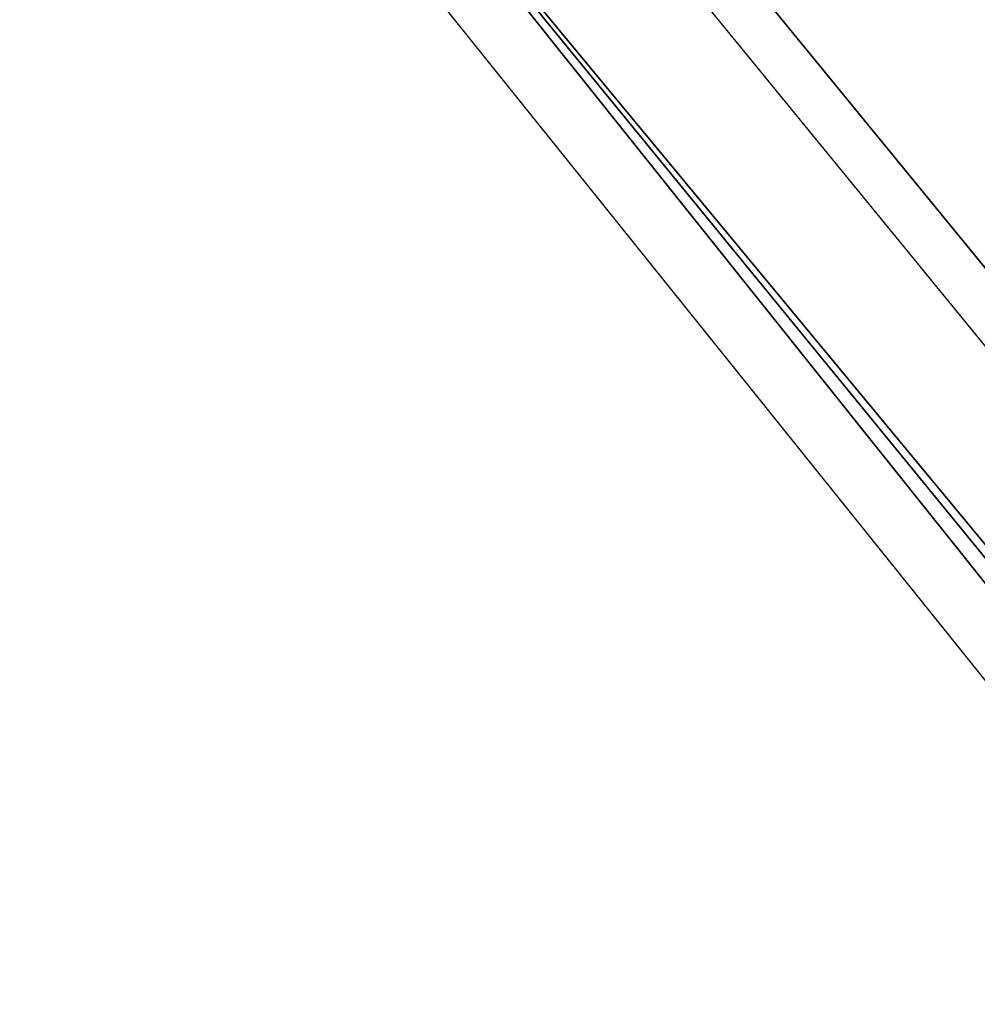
# Model space of a CAD drawing. Header units: millimetres. Extents: x -4 to 636, y -4 to 636.
# Tile 206 of 256: x 57.79 to 58.92, y 126.62 to 127.78. Entities that reach past the tile are written whole.
import ezdxf

# ---------------------------------------------------------------- set-up
doc = ezdxf.new("R2010")
doc.units = ezdxf.units.MM
doc.header["$LTSCALE"] = 25.4
doc.layers.get('0').update_dxf_attribs({"true_color": 0xff5454})

# ---------------------------------------------------------------- blocks, each defined once
blk = doc.blocks.new('AGNES-ROUND-LED-8210-8206-8188-8185.STL')
at = {"color": 7, "true_color": 0xffffff}
mesh = blk.add_polyface(dxfattribs=at)
corners = [(45.0138, 169.2999, -35.2647), (72.8364, 126.7142, -34.2647), (72.8364, 126.7142, -35.2647), (45.0138, 169.2999, -34.2647)]
mesh.append_faces([[corners[k] for k in face] for face in [(0, 1, 2), (1, 0, 3)]], dxfattribs={"vtx0": -1, "color": 7})
mesh = blk.add_polyface(dxfattribs=at)
corners = [(58.6243, 128.976, -35.2647), (81.0442, 100.3506, -35.1125), (58.0051, 128.5261, -35.1125), (81.608, 100.8681, -35.2647)]
mesh.append_faces([[corners[k] for k in face] for face in [(0, 1, 2), (1, 0, 3)]], dxfattribs={"vtx0": -1, "color": 7})
mesh = blk.add_polyface(dxfattribs=at)
corners = [(81.3261, 100.6093, -34.1886), (58.6243, 128.976, -34.2647), (58.3147, 128.7511, -34.1886), (81.608, 100.8681, -34.2647)]
mesh.append_faces([[corners[k] for k in face] for face in [(0, 1, 2), (1, 0, 3)]], dxfattribs={"vtx0": -1, "color": 7})
mesh = blk.add_polyface(dxfattribs=at)
corners = [(81.0871, 100.39, -33.9718), (58.3147, 128.7511, -34.1886), (58.0522, 128.5604, -33.9718), (81.3261, 100.6093, -34.1886)]
mesh.append_faces([[corners[k] for k in face] for face in [(0, 1, 2), (1, 0, 3)]], dxfattribs={"vtx0": -1, "color": 7})
mesh = blk.add_polyface(dxfattribs=at)
corners = [(81.0871, 100.39, -33.9718), (57.8769, 128.433, -33.6474), (80.9274, 100.2434, -33.6474), (58.0522, 128.5604, -33.9718)]
mesh.append_faces([[corners[k] for k in face] for face in [(0, 1, 2), (1, 0, 3)]], dxfattribs={"vtx0": -1, "color": 7})
mesh = blk.add_polyface(dxfattribs=at)
corners = [(57.8769, 128.433, -33.6474), (57.8153, 128.3882, -33.2647), (77.1168, 104.3556, -33.2647)]
mesh.append_faces([[corners[k] for k in face] for face in [(0, 1, 2)]], dxfattribs={"color": 7})
mesh = blk.add_polyface(dxfattribs=at)
corners = [(80.9274, 100.2434, -33.6474), (57.8769, 128.433, -33.6474), (77.1168, 104.3556, -33.2647)]
mesh.append_faces([[corners[k] for k in face] for face in [(0, 1, 2)]], dxfattribs={"color": 7})

msp = doc.modelspace()

# ---------------------------------------------------------------- block references
at = {"color": 0}
msp.add_blockref('AGNES-ROUND-LED-8210-8206-8188-8185.STL', (0, 0), dxfattribs=at)

doc.saveas('drawing.dxf')
